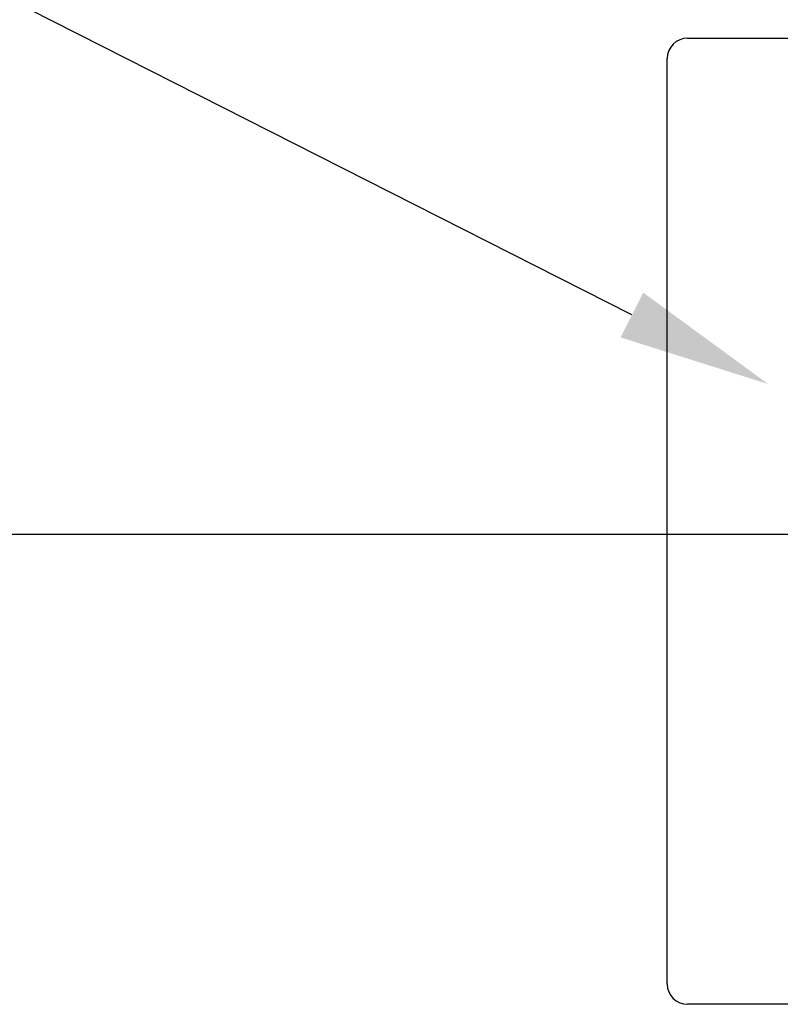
# Model space of a CAD drawing. Header units: inches. Extents: x 169.6 to 245.1, y 234.4 to 247.7.
# Tile 6 of 139: x 176.164 to 176.63, y 241.551 to 242.155. Entities that reach past the tile are written whole.
import ezdxf
from ezdxf import colors
from ezdxf.entities.mleader import LeaderData, LeaderLine
from ezdxf.math import Vec2, Vec3

# ---------------------------------------------------------------- set-up
doc = ezdxf.new("R2010")
doc.units = ezdxf.units.IN
doc.header["$LTSCALE"] = 0.25
doc.header["$MEASUREMENT"] = 0
doc.layers.add('ANNOTATIONS', color=1, linetype='Continuous')
doc.layers.add('MOTOR LH', color=7, linetype='Continuous')
doc.styles.add('ARIAL', font='arial.ttf', dxfattribs={"height": 0.09375})

msp = doc.modelspace()

# ---------------------------------------------------------------- linework, layer by layer
at = {"layer": 'ANNOTATIONS'}
msp.add_line((176.84428, 241.83906), (175.79333, 241.83906), dxfattribs=at)
at = {"layer": 'MOTOR LH'}
for p, q in [((176.57349, 242.14352), (177.06443, 242.14352)), ((176.56102, 241.56345), (176.56102, 242.13105)), ((177.06443, 241.55098), (176.57349, 241.55098))]:
    msp.add_line(p, q, dxfattribs=at)
for centre, start, end in [((176.57349, 242.13105), 90, 180), ((176.57349, 241.56345), 180, 270)]:
    msp.add_arc(centre, 0.01248, start, end, dxfattribs=at)

# ---------------------------------------------------------------- leaders
at = {"layer": 'ANNOTATIONS'}
ml = msp.add_multileader_mtext('Standard', dxfattribs=at)
ml.set_content('THREE PHASE\\PCONTROLLER', color=256, style='ARIAL')
ml.set_leader_properties()
ml.build(insert=Vec2(0, 0))
ml.multileader.update_dxf_attribs({"dogleg_length": 0.36, "arrow_head_size": 0.09375})
ctx = ml.context
ctx.base_point, ctx.char_height, ctx.arrow_head_size, ctx.landing_gap_size, ctx.plane_origin = Vec3(174.92143, 242.18961), 0.09375, 0.09375, 0.09, Vec3(177.09753, 241.89263)
ctx.text_align_type = 2
notes = []
notes.append((ctx, [(0, (1, 1, 0), (176.11354, 242.18961), (-1, 0), 0.09796, [(0, [(176.62295, 241.93134)], 0, [])])]))
ctx.mtext.insert, ctx.mtext.alignment, ctx.mtext.flow_direction = Vec3(175.92559, 242.23728), 3, 5
for ctx, leaders in notes:
    for number, flags, end, landing, length, lines in leaders:
        leader = LeaderData()
        leader.index, (leader.has_last_leader_line, leader.has_dogleg_vector, leader.attachment_direction) = number, flags
        leader.last_leader_point, leader.dogleg_vector, leader.dogleg_length = Vec3(end), Vec3(landing), length
        for number, points, colour, breaks in lines:
            line = LeaderLine()
            line.index, line.vertices, line.color, line.breaks = number, Vec3.list(points), colors.encode_raw_color(colour), breaks
            leader.lines.append(line)
        ctx.leaders.append(leader)

doc.saveas('drawing.dxf')
